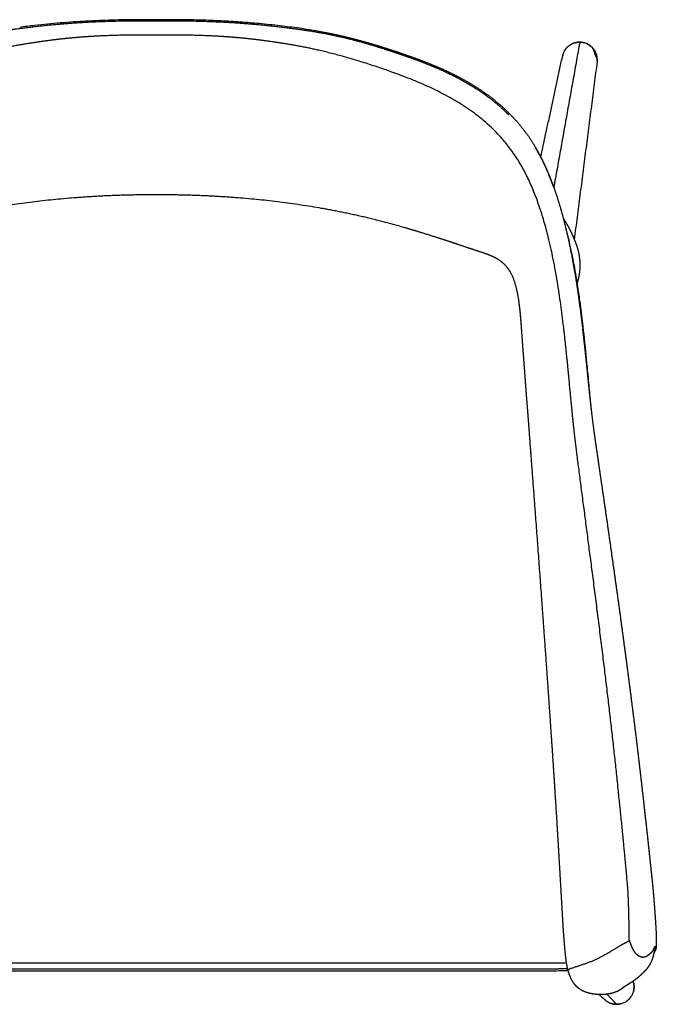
# Model space of a CAD drawing. Header units: millimetres. Extents: x 1682 to 3183, y 1190 to 3069.
# Tile 5 of 9: x 2818 to 3183, y 1190 to 1755. Entities that reach past the tile are written whole.
import ezdxf

# ---------------------------------------------------------------- set-up
doc = ezdxf.new("R2010")
doc.units = ezdxf.units.MM
doc.header["$MEASUREMENT"] = 0
doc.layers.add('2DVýkres$viditelné$tečné', color=7, linetype='Continuous', true_color=0x000000)
doc.layers.add('2DVýkres$viditelné$čáry', color=7, linetype='Continuous', true_color=0x000000)

msp = doc.modelspace()

# ---------------------------------------------------------------- linework, layer by layer
at = {"layer": '2DVýkres$viditelné$tečné'}
for points, knots in [([(2896.58, 1754.58), (2890.68, 1754.58), (2882.27, 1754.55), (2868.93, 1754.28), (2856.56, 1753.8), (2841.77, 1752.77), (2829.04, 1751.49), (2821.25, 1750.54), (2818.39, 1750.17)], [0.000581, 0.000581, 0.000581, 0.000581, 17.674617, 25.208061, 39.985197, 54.76233, 69.611895, 78.274172, 78.274172, 78.274172, 78.274172]), ([(2989.01, 1748.06), (2987.53, 1748.32), (2984.09, 1748.87), (2976.97, 1749.9), (2967.39, 1751.12), (2956.06, 1752.32), (2944.73, 1753.26), (2933.64, 1753.91), (2922.3, 1754.34), (2909.95, 1754.56), (2901.29, 1754.58), (2896.58, 1754.58)], [0, 0, 0, 0, 4.514357, 10.43848, 21.591941, 33.48926, 44.612482, 55.713769, 66.813021, 78.63375, 92.782083, 92.782083, 92.782083, 92.782083]), ([(3124.53, 1658.39), (3124.39, 1658.77), (3122.59, 1663.75), (3119.41, 1671.5), (3115.68, 1678.58), (3114.13, 1681.24)], [-263.589533, -263.589533, -263.589533, -263.589533, -262.366552, -247.571212, -238.324269, -238.324269, -238.324269, -238.324269])]:
    msp.add_open_spline(points, degree=3, knots=knots, dxfattribs=at)
for points, weights, degree, knots in [([(3167.78, 1226.65), (3167.78, 1228.08), (3167.77, 1229.51), (3167.77, 1230.93), (3167.75, 1232.78), (3167.73, 1234.63), (3167.69, 1236.48), (3167.63, 1240.25), (3167.54, 1244.03), (3167.41, 1247.8), (3167.21, 1253.94), (3167.04, 1256.1), (3166.48, 1262.26), (3165.37, 1274.58), (3162.7, 1302.94), (3159.38, 1333.11), (3152.75, 1393.44), (3143.55, 1460.97), (3138.55, 1499.91), (3137.3, 1509.65), (3136.31, 1517.6), (3135.25, 1528.13), (3134.19, 1538.65), (3133.06, 1551.75), (3131.34, 1567.9), (3127.9, 1600.18), (3122.11, 1644.6), (3104.48, 1673.38), (3086.85, 1702.16), (3057.38, 1715.3), (3032.1, 1724.39), (3019.46, 1728.94), (3007.86, 1732.48), (2997.88, 1735.07), (2987.9, 1737.65), (2979.53, 1739.27), (2971.73, 1740.57), (2940.55, 1745.78), (2918.56, 1745.78), (2896.58, 1745.78), (2874.59, 1745.78), (2852.61, 1745.78), (2821.42, 1740.57), (2813.62, 1739.27), (2805.25, 1737.65), (2795.27, 1735.07), (2785.29, 1732.48), (2773.69, 1728.94), (2761.05, 1724.39), (2735.77, 1715.3), (2706.3, 1702.16), (2688.67, 1673.38), (2671.04, 1644.6), (2665.25, 1600.18), (2661.81, 1567.9), (2660.1, 1551.75), (2658.96, 1538.65), (2657.9, 1528.13), (2656.84, 1517.6), (2655.85, 1509.65), (2654.6, 1499.91), (2649.6, 1460.97), (2640.4, 1393.44), (2633.77, 1333.11), (2630.46, 1302.94), (2627.79, 1274.58), (2626.67, 1262.26), (2626.11, 1256.1), (2625.94, 1253.94), (2625.74, 1247.8), (2625.62, 1244.03), (2625.52, 1240.25), (2625.46, 1236.48), (2625.43, 1234.63), (2625.4, 1232.78), (2625.39, 1230.93), (2625.38, 1229.51), (2625.37, 1228.08), (2625.37, 1226.65)], [1, 0.999997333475, 0.999997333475, 1, 0.999992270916, 0.999992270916, 1, 0.999981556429, 0.999981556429, 1, 1, 1, 1, 1, 1, 1, 1, 1, 1, 1, 1, 1, 1, 1, 1, 1, 1, 1, 1, 1, 1, 1, 1, 1, 1, 1, 1, 1, 1, 1, 1, 1, 1, 1, 1, 1, 1, 1, 1, 1, 1, 1, 1, 1, 1, 1, 1, 1, 1, 1, 1, 1, 1, 1, 1, 1, 1, 1, 1, 1, 0.999981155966, 0.999981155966, 1, 0.999992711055, 0.999992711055, 1, 0.999997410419, 0.999997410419, 1], 3, [0, 0, 0, 0, 4.283232, 4.283232, 4.283232, 9.826054, 9.826054, 9.826054, 21.154617, 21.154617, 21.154617, 56.57264, 56.57264, 56.57264, 127.408686, 127.408686, 127.408686, 269.080778, 269.080778, 269.080778, 304.498801, 304.498801, 304.498801, 339.916824, 339.916824, 339.916824, 410.752869, 410.752869, 410.752869, 481.588915, 481.588915, 481.588915, 517.006938, 517.006938, 517.006938, 552.424961, 552.424961, 552.424961, 694.097053, 694.097053, 694.097053, 835.769145, 835.769145, 835.769145, 871.187168, 871.187168, 871.187168, 906.605191, 906.605191, 906.605191, 977.441237, 977.441237, 977.441237, 1048.277283, 1048.277283, 1048.277283, 1083.695305, 1083.695305, 1083.695305, 1119.113328, 1119.113328, 1119.113328, 1260.78542, 1260.78542, 1260.78542, 1331.621466, 1331.621466, 1331.621466, 1367.039489, 1367.039489, 1367.039489, 1378.367356, 1378.367356, 1378.367356, 1383.909695, 1383.909695, 1383.909695, 1388.194091, 1388.194091, 1388.194091, 1388.194091]), ([(3149.37, 1730.6), (3149.45, 1731.21), (3149.45, 1731.81), (3149.45, 1741.58), (3139.44, 1741.66)], [1, 0.997965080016, 1, 0.707106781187, 1], 2, [0, 0, 0, 1.213806, 1.213806, 14.587663, 14.587663, 14.587663]), ([(3132.69, 1209.63), (3132.71, 1209.59), (3132.98, 1209.65), (3133.52, 1210.12), (3133.66, 1210.24), (3133.81, 1210.38), (3135.62, 1210.96), (3137.43, 1211.55), (3140.89, 1212.57), (3143.95, 1213.7), (3150.07, 1215.97), (3154.59, 1218.69), (3157.96, 1220.74), (3161.34, 1222.79), (3163.57, 1224.17), (3165.02, 1224.88), (3165.74, 1225.23), (3166.31, 1225.53), (3166.75, 1225.81), (3167.18, 1226.08), (3167.49, 1226.33), (3167.78, 1226.65)], [1.02259923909, 1, 1, 1, 1, 1, 1, 1, 1, 1, 1, 1, 1, 1, 1, 1.01084114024, 1.01626171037, 1.01701569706, 1.01310310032, 1.00919050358, 1.00061132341, 1], 3, [-219.849884, -219.849884, -219.849884, -219.849884, -146.56659, -146.56659, -146.56659, -128.245766, -128.245766, -128.245766, -109.924942, -109.924942, -109.924942, -73.283295, -73.283295, -73.283295, -36.641647, -36.641647, -36.641647, -18.320824, -18.320824, -18.320824, 0, 0, 0, 0]), ([(3167.78, 1226.65), (3168.36, 1224.85), (3168.96, 1223.26), (3169.56, 1222.01), (3170.15, 1220.77), (3170.75, 1219.84), (3171.36, 1219.21), (3172.59, 1217.92), (3174.03, 1217.17), (3175.27, 1217.02), (3176.51, 1216.87), (3177.55, 1217.32), (3178.97, 1218.34), (3179.68, 1218.86), (3180.48, 1219.51), (3181.16, 1220.3), (3181.49, 1220.69), (3181.77, 1221.14), (3181.99, 1221.65), (3182.15, 1222), (3182.26, 1222.37), (3182.35, 1222.76)], [1, 1.00322949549, 1.01158194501, 1.01518849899, 1.01879505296, 1.01765571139, 1.01177047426, 1, 1, 1, 1, 1, 1, 1, 1, 1.00469029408, 1.00703544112, 1.00720266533, 1.00519196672, 1.00175587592, 1.00175587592, 1.00519196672], 3, [0, 0, 0, 0, 2.985643, 2.985643, 2.985643, 5.971286, 5.971286, 5.971286, 11.942573, 11.942573, 11.942573, 17.913859, 17.913859, 17.913859, 20.899502, 20.899502, 20.899502, 22.392324, 22.392324, 22.392324, 23.559674, 23.559674, 23.559674, 23.559674]), ([(3182.22, 1220.95), (3182.25, 1221.07), (3182.28, 1221.19), (3182.31, 1221.31), (3182.39, 1221.68), (3182.45, 1222.14), (3182.45, 1222.75)], [1, 0.999488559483, 0.999488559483, 1, 1, 1, 1], 3, [0, 0, 0, 0, 0.37413, 0.37413, 0.37413, 4.094925, 4.094925, 4.094925, 4.094925]), ([(3160.54, 1189.87), (3170.55, 1189.88), (3170.56, 1199.89), (3170.56, 1201.56), (3170.01, 1203.15)], [1, 0.707460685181, 1, 0.986287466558, 1], 2, [0, 0, 0, 15.72777, 15.72777, 19.044623, 19.044623, 19.044623])]:
    msp.add_rational_spline(points, weights, degree=degree, knots=knots, dxfattribs=at)
for points in [[(3139.44, 1741.66), (3131.99, 1700.03), (3124.53, 1658.39)], [(3155.08, 1195.66), (3157.81, 1192.77), (3160.54, 1189.87)]]:
    msp.add_open_spline(points, degree=2, dxfattribs=at)
for points, weights in [([(3139.44, 1741.66), (3131.32, 1741.73), (3129.65, 1733.99)], [1, 0.748333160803, 0.929152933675]), ([(3139.46, 1741.7), (3139.45, 1741.7), (3139.44, 1741.66)], [0.925365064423, 0.955993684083, 1]), ([(3153.83, 1192.46), (3156.69, 1189.87), (3160.54, 1189.87)], [1, 0.933117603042, 1])]:
    msp.add_rational_spline(points, weights, degree=2, dxfattribs=at)
at = {"layer": '2DVýkres$viditelné$čáry'}
for points, weights, degree, knots in [([(2694.46, 1700.03), (2696.18, 1701.77), (2699.87, 1705.24), (2705.87, 1710.1), (2712.44, 1714.7), (2719.48, 1718.97), (2727.08, 1722.99), (2735.39, 1726.82), (2744.71, 1730.59), (2751.32, 1732.97), (2754.85, 1734.19), (2758.5, 1735.46), (2762.17, 1736.68), (2765.86, 1737.85), (2773.6, 1740.32), (2781.73, 1742.65), (2789.66, 1744.52), (2794.47, 1745.65), (2799.21, 1746.61), (2808.42, 1748.2), (2812.6, 1748.81), (2816.96, 1749.39), (2829.27, 1751.04), (2841.36, 1752.26), (2860.17, 1753.39), (2866.43, 1753.64), (2880.88, 1753.99), (2888.55, 1754.01), (2896.58, 1754.01), (2904.6, 1754.01), (2912.28, 1753.99), (2926.72, 1753.64), (2932.99, 1753.39), (2951.8, 1752.26), (2963.88, 1751.04), (2976.19, 1749.39), (2980.55, 1748.81), (2984.73, 1748.2), (2993.94, 1746.61), (2998.68, 1745.65), (3003.49, 1744.52), (3011.42, 1742.65), (3019.55, 1740.32), (3027.29, 1737.85), (3030.98, 1736.68), (3034.65, 1735.46), (3038.31, 1734.19), (3041.83, 1732.97), (3048.45, 1730.59), (3057.76, 1726.82), (3066.07, 1722.99), (3073.67, 1718.97), (3080.71, 1714.7), (3087.28, 1710.1), (3093.28, 1705.24), (3096.97, 1701.77), (3098.69, 1700.03)], [1, 1, 1, 1, 1, 1, 1, 1, 1, 1, 1, 0.999945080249, 0.999945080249, 1, 1, 1, 1, 1, 1, 1, 1, 1, 1, 1, 1, 1, 1, 1, 1, 1, 1, 1, 1, 1, 1, 1, 1, 1, 1, 1, 1, 1, 1, 1, 0.999945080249, 0.999945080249, 1, 1, 1, 1, 1, 1, 1, 1, 1, 1, 1], 3, [0, 0, 0, 0, 7.347069, 15.182457, 23.154219, 31.38943, 39.87125, 48.941428, 58.817151, 70.018138, 70.018138, 70.018138, 81.624646, 81.624646, 81.624646, 106.358044, 106.358044, 106.358044, 121.025784, 121.025784, 134.104542, 134.104542, 134.104542, 171.145683, 171.145683, 190.152849, 190.152849, 213.934008, 213.934008, 213.934008, 237.715166, 237.715166, 256.722333, 256.722333, 293.763473, 293.763473, 293.763473, 306.842232, 306.842232, 321.509972, 321.509972, 321.509972, 346.24337, 346.24337, 346.24337, 357.849878, 357.849878, 357.849878, 369.050865, 378.926588, 387.996766, 396.478585, 404.713797, 412.685559, 420.520947, 427.868016, 427.868016, 427.868016, 427.868016]), ([(2990.53, 1747.8), (2992.26, 1747.5), (2993.98, 1747.17), (2995.69, 1746.83), (2995.9, 1746.79), (2996.1, 1746.75), (2996.3, 1746.71), (2998.72, 1746.23), (3001.14, 1745.7), (3003.54, 1745.14), (3008.36, 1744.02), (3013.13, 1742.76), (3017.88, 1741.4), (3021.62, 1740.32), (3025.35, 1739.18), (3029.06, 1737.99), (3033.78, 1736.48), (3038.48, 1734.89), (3043.15, 1733.21), (3047.89, 1731.51), (3052.59, 1729.71), (3057.23, 1727.74), (3060.25, 1726.45), (3063.25, 1725.1), (3066.19, 1723.65), (3070.65, 1721.47), (3075, 1719.09), (3079.2, 1716.46), (3083.41, 1713.83), (3087.46, 1710.96), (3091.3, 1707.82), (3095.13, 1704.68), (3098.75, 1701.28), (3102.09, 1697.62), (3105.42, 1693.97), (3108.48, 1690.06), (3111.2, 1685.94), (3113.92, 1681.83), (3116.32, 1677.51), (3118.45, 1673.09), (3120.58, 1668.66), (3122.44, 1664.13), (3124.12, 1659.53), (3125.75, 1655.07), (3127.2, 1650.56), (3128.51, 1646.01), (3129.86, 1641.32), (3131.07, 1636.59), (3132.17, 1631.83), (3133.78, 1624.82), (3135.15, 1617.77), (3136.36, 1610.69), (3138.47, 1598.26), (3140.06, 1585.75), (3141.47, 1573.23), (3142.02, 1568.42), (3142.53, 1563.6), (3143.04, 1558.78), (3143.54, 1553.96), (3144.04, 1549.14), (3144.53, 1544.33), (3145.03, 1539.47), (3145.54, 1534.61), (3146.11, 1529.76), (3146.78, 1524.07), (3147.53, 1518.4), (3148.33, 1512.73), (3148.93, 1508.51), (3149.55, 1504.3), (3150.17, 1500.08), (3150.87, 1495.3), (3151.57, 1490.53), (3152.27, 1485.75), (3153.66, 1476.19), (3155.03, 1466.63), (3156.4, 1457.07), (3159.14, 1437.86), (3161.81, 1418.64), (3164.4, 1399.43), (3166.98, 1380.22), (3169.48, 1361.01), (3171.82, 1341.8), (3172.98, 1332.25), (3174.1, 1322.69), (3175.19, 1313.13), (3176.29, 1303.58), (3177.34, 1294.03), (3178.38, 1284.48), (3178.63, 1282.14), (3178.89, 1279.8), (3179.14, 1277.46), (3179.39, 1275.07), (3179.65, 1272.68), (3179.9, 1270.3), (3180.12, 1268.29), (3180.33, 1266.27), (3180.55, 1264.26), (3180.66, 1263.29), (3180.76, 1262.32), (3180.86, 1261.34), (3180.99, 1260.16), (3181.11, 1258.97), (3181.23, 1257.78), (3181.47, 1255.31), (3181.67, 1252.87), (3181.87, 1250.45), (3181.97, 1249.16), (3182.07, 1247.87), (3182.17, 1246.58), (3182.25, 1245.43), (3182.34, 1244.28), (3182.42, 1243.13), (3182.58, 1240.96), (3182.73, 1238.79), (3182.87, 1236.62), (3182.94, 1235.48), (3183.01, 1234.34), (3183.07, 1233.2), (3183.14, 1232.08), (3183.19, 1230.96), (3183.23, 1229.83), (3183.32, 1227.6), (3183.35, 1225.42), (3183.25, 1223.42)], [1, 0.999962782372, 0.999962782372, 1, 1, 1, 1, 0.999923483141, 0.999923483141, 1, 1, 1, 1, 1, 1, 1, 1, 1, 1, 1, 1, 1, 1, 1, 1, 1, 1, 1, 1, 1, 1, 1, 1, 1, 1, 1, 1, 1, 1, 1, 1, 1, 1, 1, 1, 1, 1, 1, 1, 1, 1, 1, 1, 1, 1, 1, 1, 1, 1, 1, 1, 1, 1, 1, 1, 1, 1, 1, 1, 1, 0.999999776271, 0.999999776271, 1, 0.999999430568, 0.999999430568, 1, 1, 1, 1, 1, 1, 1, 0.999995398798, 0.999995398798, 1, 1, 1, 1, 0.999999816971, 0.999999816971, 1, 0.999999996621, 0.999999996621, 1, 0.999999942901, 0.999999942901, 1, 0.999999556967, 0.999999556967, 1, 0.999994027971, 0.999994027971, 1, 1, 1, 1, 0.999998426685, 0.999998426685, 1, 0.999999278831, 0.999999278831, 1, 0.999992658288, 0.999992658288, 1, 0.999992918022, 0.999992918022, 1, 0.999977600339, 0.999977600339, 1, 1, 1, 1], 3, [0, 0, 0, 0, 5.249736, 5.249736, 5.249736, 5.867446, 5.867446, 5.867446, 13.280258, 13.280258, 13.280258, 28.100191, 28.100191, 28.100191, 39.787154, 39.787154, 39.787154, 54.665052, 54.665052, 54.665052, 69.779992, 69.779992, 69.779992, 79.639924, 79.639924, 79.639924, 94.523513, 94.523513, 94.523513, 109.4313, 109.4313, 109.4313, 124.355775, 124.355775, 124.355775, 139.289096, 139.289096, 139.289096, 154.204358, 154.204358, 154.204358, 169.083058, 169.083058, 169.083058, 183.484288, 183.484288, 183.484288, 198.341374, 198.341374, 198.341374, 220.230216, 220.230216, 220.230216, 258.672297, 258.672297, 258.672297, 273.454856, 273.454856, 273.454856, 288.233743, 288.233743, 288.233743, 303.145496, 303.145496, 303.145496, 320.655037, 320.655037, 320.655037, 333.690895, 333.690895, 333.690895, 348.178597, 348.178597, 348.178597, 377.15106, 377.15106, 377.15106, 436.555801, 436.555801, 436.555801, 495.963534, 495.963534, 495.963534, 524.828846, 524.828846, 524.828846, 554.387582, 554.387582, 554.387582, 561.450453, 561.450453, 561.450453, 568.649155, 568.649155, 568.649155, 574.723822, 574.723822, 574.723822, 577.655284, 577.655284, 577.655284, 581.238827, 581.238827, 581.238827, 588.966443, 588.966443, 588.966443, 592.852479, 592.852479, 592.852479, 596.314482, 596.314482, 596.314482, 602.837785, 602.837785, 602.837785, 606.262302, 606.262302, 606.262302, 609.63346, 609.63346, 609.63346, 617.088194, 617.088194, 617.088194, 617.088194]), ([(3130.67, 1736.68), (3131.13, 1737.5), (3131.71, 1738.24), (3132.38, 1738.9), (3134.24, 1740.69), (3136.84, 1741.73), (3139.45, 1741.7)], [1, 0.9930143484, 0.9930143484, 1, 1, 1, 1], 3, [0, 0, 0, 0, 2.811725, 2.811725, 2.811725, 10.85978, 10.85978, 10.85978, 10.85978]), ([(3132.69, 1209.63), (3132.52, 1210.27), (3132.37, 1210.88), (3132.1, 1212.22), (3131.97, 1212.96), (3131.86, 1213.65), (3131.76, 1214.35), (3131.65, 1215.06), (3131.56, 1215.77), (3131.46, 1216.53), (3131.38, 1217.28), (3131.29, 1218.04), (3131.15, 1219.4), (3131.01, 1220.81), (3130.79, 1223.38), (3130.7, 1224.5), (3130.6, 1225.7), (3130.46, 1227.42), (3130.31, 1229.18), (3130.05, 1232.88), (3129.93, 1234.79), (3129.82, 1236.7), (3129.8, 1237.02), (3129.78, 1237.35), (3129.76, 1237.67), (3129.68, 1239.05), (3129.34, 1244.92), (3128.86, 1253.35), (3128.16, 1265.6), (3127.05, 1284.45), (3126.05, 1300.73), (3125.34, 1311.81), (3124.71, 1321.72), (3124.05, 1331.63), (3123.38, 1341.54), (3122.99, 1347.4), (3122.16, 1359.58), (3120.33, 1385.76), (3117.77, 1421.48), (3114.25, 1469.23), (3111.71, 1502.98), (3110.31, 1521.32), (3109.79, 1528.24), (3109.29, 1534.74), (3108.54, 1544.61), (3108.28, 1548.05), (3107.77, 1554.71), (3107.49, 1558.41), (3107.21, 1562.21), (3106.85, 1566.95), (3106.5, 1571.69), (3106.17, 1576.43), (3106.13, 1576.91), (3106.1, 1577.33), (3106.05, 1578.05), (3106.03, 1578.4), (3106, 1578.75), (3105.95, 1579.44), (3105.85, 1580.77), (3105.67, 1583.12), (3105.36, 1586.67), (3105.04, 1589.6), (3104.79, 1591.48), (3104.06, 1596.98), (3102.77, 1603.9), (3100.25, 1608.82), (3099.88, 1609.54), (3099.03, 1610.99), (3097.52, 1612.98), (3095.76, 1614.77), (3093.82, 1616.32), (3091.67, 1617.67), (3089.27, 1618.88), (3087.03, 1619.79), (3084.86, 1620.57), (3083.6, 1620.99), (3082.87, 1621.23), (3078.62, 1622.64), (3074.23, 1624.11), (3069.7, 1625.62), (3066.71, 1626.61), (3063.8, 1627.58), (3058.6, 1629.28), (3055.95, 1630.13), (3048.22, 1632.58), (3043.27, 1634.1), (3038.42, 1635.49), (3015.03, 1642.23), (2991.38, 1646.97), (2943.75, 1652.91), (2920.24, 1654.15), (2896.58, 1654.15), (2872.91, 1654.15), (2849.4, 1652.91), (2801.77, 1646.97), (2778.12, 1642.23), (2754.73, 1635.49), (2749.88, 1634.1), (2744.93, 1632.58), (2737.2, 1630.13), (2734.55, 1629.28), (2729.35, 1627.58), (2726.44, 1626.61), (2723.45, 1625.62), (2718.92, 1624.11), (2714.53, 1622.64), (2710.28, 1621.23), (2709.55, 1620.99), (2708.29, 1620.57), (2706.12, 1619.79), (2703.88, 1618.88), (2701.48, 1617.67), (2699.33, 1616.32), (2697.39, 1614.77), (2695.63, 1612.98), (2694.12, 1610.99), (2693.28, 1609.54), (2692.9, 1608.82), (2690.38, 1603.9), (2689.09, 1596.98), (2688.36, 1591.48), (2688.3, 1591.05), (2688.19, 1590.13), (2687.97, 1588.24), (2687.71, 1585.75), (2687.42, 1582.43), (2687.25, 1580.07), (2687.15, 1578.75), (2687.13, 1578.4), (2687.1, 1578.05), (2687.05, 1577.33), (2687.02, 1576.91), (2686.98, 1576.43), (2686.65, 1571.69), (2686.3, 1566.95), (2685.95, 1562.21), (2685.66, 1558.41), (2685.38, 1554.71), (2684.88, 1548.05), (2684.61, 1544.61), (2683.86, 1534.74), (2683.37, 1528.24), (2682.84, 1521.32), (2682.11, 1511.64), (2680.72, 1493.29), (2678.19, 1459.55), (2675.38, 1421.48), (2672.4, 1379.9), (2670.59, 1353.72), (2669.77, 1341.54), (2669.1, 1331.63), (2668.45, 1321.72), (2667.81, 1311.81), (2667.64, 1309.1), (2667.29, 1303.62), (2666.6, 1292.54), (2665.78, 1278.97), (2664.99, 1265.6), (2664.29, 1253.35), (2663.81, 1244.92), (2663.48, 1239.05), (2663.39, 1237.67), (2663.37, 1237.35), (2663.36, 1237.02), (2663.34, 1236.7), (2663.22, 1234.79), (2663.1, 1232.88), (2662.84, 1229.18), (2662.69, 1227.42), (2662.55, 1225.7), (2662.46, 1224.5), (2662.37, 1223.38), (2662.14, 1220.81), (2662, 1219.39), (2661.86, 1218.04), (2661.78, 1217.31), (2661.7, 1216.59), (2661.6, 1215.87), (2661.51, 1215.13), (2661.4, 1214.39), (2661.29, 1213.65), (2661.18, 1212.96), (2661.05, 1212.23), (2660.78, 1210.89), (2660.64, 1210.28), (2660.47, 1209.64)], [1, 1, 1, 1, 1, 1, 0.999951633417, 0.999951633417, 1, 0.999954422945, 0.999954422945, 1, 1, 1, 1, 1, 1, 1, 1, 1, 1, 1, 1, 1, 1, 1, 1, 1, 1, 1, 1, 1, 0.999999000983, 0.999999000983, 1, 1, 1, 1, 1, 1, 1, 1, 1, 1, 1, 1, 1, 1, 1, 0.99999858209, 0.99999858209, 1, 1, 1, 1, 1, 1, 1, 1, 1, 1, 1, 1, 1, 1, 1, 1, 1, 1, 1, 1, 1, 1, 1, 1, 1, 1, 1, 1, 1, 1, 1, 1, 1, 1, 1, 1, 1, 1, 1, 1, 1, 1, 1, 1, 1, 1, 1, 1, 1, 1, 1, 1, 1, 1, 1, 1, 1, 1, 1, 1, 1, 1, 1, 1, 1, 1, 1, 1, 1, 1, 1, 1, 1, 1, 1, 1, 1, 1, 1, 1, 1, 1, 0.999998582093, 0.999998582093, 1, 1, 1, 1, 1, 1, 1, 1, 1, 1, 1, 1, 1, 1, 1, 0.999999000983, 0.999999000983, 1, 1, 1, 1, 1, 1, 1, 1, 1, 1, 1, 1, 1, 1, 1, 1, 1, 1, 1, 1, 1, 1, 1, 0.999959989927, 0.999959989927, 1, 0.999946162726, 0.999946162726, 1, 1, 1, 1, 1, 1], 3, [0.000256, 0.000256, 0.000256, 0.000256, 2.02371, 2.02371, 4.12308, 4.12308, 4.12308, 6.266719, 6.266719, 6.266719, 8.550799, 8.550799, 8.550799, 12.646723, 12.646723, 16.256784, 16.256784, 16.256784, 21.599292, 21.599292, 27.305085, 27.305085, 27.305085, 28.27655, 28.27655, 28.27655, 32.430974, 45.907849, 53.610783, 69.242381, 102.549439, 102.549439, 102.549439, 132.342831, 132.342831, 132.342831, 149.968602, 168.963929, 211.079453, 257.407216, 312.597032, 312.597032, 312.597032, 330.071145, 330.071145, 340.953089, 340.953089, 353.611229, 353.611229, 353.611229, 367.866561, 367.866561, 367.866561, 369.048674, 369.048674, 370.192069, 370.192069, 370.192069, 372.291184, 374.165826, 377.28518, 382.986093, 382.986093, 382.986093, 401.135382, 401.135382, 401.135382, 403.577217, 406.137615, 408.624528, 411.098738, 413.584498, 416.221385, 419.159504, 420.832024, 423.137284, 423.137284, 423.137284, 437.022336, 437.022336, 437.022336, 447.261839, 447.261839, 455.811487, 455.811487, 469.827836, 469.827836, 469.827836, 542.64054, 542.64054, 613.493607, 613.493607, 613.493607, 684.346674, 684.346674, 757.159378, 757.159378, 757.159378, 771.175541, 771.175541, 779.725173, 779.725173, 789.964879, 789.964879, 789.964879, 803.84993, 803.84993, 803.84993, 806.15519, 807.82771, 810.765829, 813.402716, 815.888477, 818.362687, 820.8496, 823.409998, 825.851833, 825.851833, 825.851833, 844.001121, 844.001121, 844.001121, 845.31491, 846.774091, 849.70204, 852.821388, 856.795146, 856.795146, 856.795146, 857.938538, 857.938538, 859.120653, 859.120653, 859.120653, 873.375986, 873.375986, 873.375986, 886.033921, 886.033921, 896.915934, 896.915934, 914.390182, 914.390182, 914.390182, 943.519579, 969.580023, 1015.907781, 1058.023286, 1094.644383, 1094.644383, 1094.644383, 1124.437776, 1124.437776, 1124.437776, 1132.597591, 1140.891885, 1157.744835, 1173.376434, 1181.079366, 1194.556248, 1198.710665, 1198.710665, 1198.710665, 1199.68213, 1199.68213, 1199.68213, 1205.38789, 1205.38789, 1210.730431, 1210.730431, 1210.730431, 1214.340767, 1214.340767, 1218.43868, 1218.43868, 1218.43868, 1220.623892, 1220.623892, 1220.623892, 1222.862576, 1222.862576, 1222.862576, 1224.957873, 1224.957873, 1226.981422, 1226.981422, 1226.981422, 1226.981422]), ([(3130.03, 1640.48), (3130.35, 1639.97), (3130.68, 1639.46), (3131, 1638.94), (3131.46, 1638.21), (3131.9, 1637.47), (3132.34, 1636.72), (3132.49, 1636.45), (3132.8, 1635.91), (3133.37, 1634.88), (3134.02, 1633.62), (3134.62, 1632.35), (3135.08, 1631.3), (3135.3, 1630.76), (3135.41, 1630.49), (3135.5, 1630.29), (3135.62, 1630), (3135.88, 1629.4), (3136.18, 1628.72), (3136.63, 1627.65), (3137.34, 1625.91), (3138.02, 1623.88), (3138.57, 1621.79), (3139.03, 1619.62), (3139.41, 1616.82), (3139.55, 1613.38), (3139.34, 1609.93), (3138.79, 1606.59), (3138.2, 1604.45), (3137.85, 1603.43)], [1, 0.999992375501, 0.999992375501, 1, 0.99992437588, 0.99992437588, 1, 1, 1, 1, 1, 1, 1, 1, 1, 1, 1, 1, 1, 1, 1, 1, 1, 1, 1, 1, 1, 1, 1, 1], 3, [0, 0, 0, 0, 1.818972, 1.818972, 1.818972, 4.415489, 4.415489, 4.415489, 5.341507, 6.28088, 7.946174, 9.620264, 10.48449, 11.372491, 11.372491, 11.372491, 12.027828, 12.295214, 13.348828, 14.255532, 15.789292, 18.982362, 20.658495, 22.267898, 25.637659, 29.126118, 32.58676, 36.007728, 39.240417, 39.240417, 39.240417, 39.240417]), ([(3182.22, 1220.95), (3182.11, 1220.21), (3181.97, 1219.48), (3181.81, 1218.75), (3181.71, 1218.32), (3181.61, 1217.89), (3181.49, 1217.46), (3181.29, 1216.72), (3181.07, 1216.01), (3180.55, 1214.6), (3180.26, 1213.95), (3179.94, 1213.36), (3179.83, 1213.14), (3179.7, 1212.92), (3179.58, 1212.71), (3179.46, 1212.5), (3179.18, 1212.04), (3178.61, 1211.17), (3177.84, 1210.14), (3176.78, 1208.94), (3176.01, 1208.18), (3175.58, 1207.76), (3175.3, 1207.49), (3174.8, 1207.01), (3173.8, 1206.08), (3171.94, 1204.5), (3170.22, 1203.27), (3169, 1202.46), (3168.17, 1201.91), (3167.18, 1201.29), (3165.91, 1200.49), (3164.88, 1199.85), (3164.51, 1199.61), (3164.39, 1199.54), (3164.27, 1199.46), (3164.16, 1199.39)], [1, 0.999525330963, 0.999525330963, 1, 0.999831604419, 0.999831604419, 1, 1, 1, 1, 1, 1, 0.999880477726, 0.999880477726, 1, 1, 1, 1, 1, 1, 1, 1, 1, 1, 1, 1, 1, 1, 1, 1, 1, 1, 1, 0.99998426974, 0.99998426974, 1], 3, [0, 0, 0, 0, 2.235241, 2.235241, 2.235241, 3.563205, 3.563205, 3.563205, 7.533408, 7.533408, 12.180222, 12.180222, 12.180222, 12.930808, 12.930808, 12.930808, 13.647927, 14.527521, 16.063074, 17.514009, 19.311719, 19.311719, 19.311719, 20.473412, 21.410881, 23.399457, 27.773079, 27.773079, 27.773079, 46.174425, 46.174425, 58.578478, 58.578478, 58.578478, 58.996922, 58.996922, 58.996922, 58.996922]), ([(3183.25, 1223.42), (3183.25, 1222.81), (3183.19, 1222.32), (3183.09, 1221.9), (3183.05, 1221.71), (3183, 1221.52), (3182.93, 1221.33), (3182.88, 1221.17), (3182.82, 1221.01), (3182.75, 1220.86), (3182.64, 1220.58), (3182.5, 1220.32), (3182.36, 1220.06), (3182.23, 1219.84), (3182.09, 1219.62), (3181.95, 1219.41)], [1, 1, 1, 1, 0.99906028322, 0.99906028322, 1, 0.999500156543, 0.999500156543, 1, 0.99886457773, 0.99886457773, 1, 0.99953153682, 0.99953153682, 1], 3, [0.056789, 0.056789, 0.056789, 0.056789, 3.791048, 3.791048, 3.791048, 4.384798, 4.384798, 4.384798, 4.891855, 4.891855, 4.891855, 5.781831, 5.781831, 5.781831, 6.547902, 6.547902, 6.547902, 6.547902]), ([(3182.34, 1222.98), (3182.46, 1222.97), (3182.58, 1222.98), (3183.21, 1223.02), (3183.25, 1223.4)], [1, 0.995953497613, 1, 0.751670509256, 0.924433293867], 2, [0, 0, 0, 0.238304, 0.238304, 1.303744, 1.303744, 1.303744]), ([(3132.54, 1210.22), (3132.1, 1210.21), (3131.66, 1210.2), (3131.22, 1210.19), (3128.86, 1210.14), (3126.51, 1210.11), (3124.15, 1210.09), (3121.46, 1210.07), (3118.77, 1210.06), (3116.08, 1210.05), (3112.82, 1210.05), (3109.56, 1210.04), (3106.29, 1210.04), (3102.48, 1210.04), (3098.66, 1210.04), (3094.84, 1210.04), (3090.58, 1210.04), (3086.31, 1210.04), (3082.05, 1210.04), (3072, 1210.04), (3061.96, 1210.05), (3051.91, 1210.05), (3027.51, 1210.05), (3003.11, 1210.06), (2978.7, 1210.06), (2951.33, 1210.06), (2923.95, 1210.06), (2896.58, 1210.07), (2869.2, 1210.06), (2841.82, 1210.06), (2814.45, 1210.06), (2801.66, 1210.06), (2788.87, 1210.06), (2776.08, 1210.05), (2764.47, 1210.05), (2752.85, 1210.05), (2741.24, 1210.05), (2731.19, 1210.05), (2721.15, 1210.04), (2711.11, 1210.04), (2703.02, 1210.04), (2694.94, 1210.04), (2686.86, 1210.04), (2680.9, 1210.04), (2674.95, 1210.04), (2669, 1210.09), (2666.64, 1210.11), (2664.29, 1210.14), (2661.94, 1210.19), (2661.5, 1210.2), (2661.06, 1210.21), (2660.62, 1210.22)], [1, 0.999998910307, 0.999998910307, 1, 1, 1, 1, 0.999997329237, 0.999997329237, 1, 0.999999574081, 0.999999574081, 1, 0.999999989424, 0.999999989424, 1, 1, 1, 1, 1, 1, 1, 1, 1, 1, 0.999999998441, 0.999999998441, 1, 0.999999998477, 0.999999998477, 1, 1, 1, 1, 1, 1, 1, 1, 1, 1, 0.999999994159, 0.999999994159, 1, 1, 1, 1, 1, 1, 1, 0.999998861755, 0.999998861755, 1], 3, [0, 0, 0, 0, 1.320291, 1.320291, 1.320291, 8.383187, 8.383187, 8.383187, 16.457247, 16.457247, 16.457247, 26.24391, 26.24391, 26.24391, 37.696577, 37.696577, 37.696577, 50.492263, 50.492263, 50.492263, 80.625741, 80.625741, 80.625741, 153.835118, 153.835118, 153.835118, 235.962467, 235.962467, 235.962467, 318.089947, 318.089947, 318.089947, 356.459117, 356.459117, 356.459117, 391.299615, 391.299615, 391.299615, 421.432802, 421.432802, 421.432802, 445.680883, 445.680883, 445.680883, 463.542528, 463.542528, 463.542528, 470.60544, 470.60544, 470.60544, 471.925044, 471.925044, 471.925044, 471.925044]), ([(3164.48, 1199.6), (3164.33, 1199.46), (3164.01, 1199.19), (3163.35, 1198.67), (3162.45, 1198.06), (3161.3, 1197.44), (3160.48, 1197.08), (3160.07, 1196.92), (3159.66, 1196.76), (3158.82, 1196.46), (3157.02, 1195.96), (3154.66, 1195.55), (3151.66, 1195.38), (3149.64, 1195.48), (3148.6, 1195.59), (3146.79, 1195.77), (3144.99, 1196.11), (3142.46, 1196.98), (3141.65, 1197.32), (3140.1, 1198.15), (3139.37, 1198.63), (3138.68, 1199.16), (3137.98, 1199.71), (3137.34, 1200.32), (3136.13, 1201.76), (3135.59, 1202.55), (3135.12, 1203.38), (3135, 1203.58), (3134.78, 1203.99), (3134.34, 1204.87), (3133.6, 1206.6), (3133.09, 1208.17), (3132.79, 1209.27), (3132.75, 1209.39), (3132.72, 1209.51), (3132.69, 1209.63)], [1, 1, 1, 1, 1, 1, 1, 1, 1, 1, 1, 1, 1, 1, 1, 1, 1, 1, 1, 1, 1, 1, 1, 1, 1, 1, 1, 1, 1, 1, 1, 1, 1, 0.999994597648, 0.999994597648, 1], 3, [0, 0, 0, 0, 0.619082, 1.259087, 2.522888, 3.86532, 5.193585, 5.193585, 5.193585, 6.519658, 7.854803, 10.793962, 13.70842, 16.850721, 16.850721, 16.850721, 22.331948, 22.331948, 25.022664, 25.022664, 27.772191, 27.772191, 27.772191, 30.594557, 30.594557, 33.495391, 33.495391, 33.495391, 34.191514, 34.889789, 36.431737, 39.837566, 39.837566, 39.837566, 40.218164, 40.218164, 40.218164, 40.218164]), ([(3168.56, 1193.89), (3168.13, 1193.31), (3167.63, 1192.81), (3167.08, 1192.26), (3166.45, 1191.8)], [1, 0.997386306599, 1, 0.996905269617, 1], 2, [0, 0, 0, 1.424103, 1.424103, 2.976533, 2.976533, 2.976533])]:
    msp.add_rational_spline(points, weights, degree=degree, knots=knots, dxfattribs=at)
for points, weights in [([(2896.58, 1754.57), (2896.58, 1754.58), (2896.58, 1754.58)], [0.96567653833, 0.981503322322, 0.999564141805]), ([(2896.58, 1754.57), (2896.58, 1754.52), (2896.58, 1754.01)], [0.96567657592, 0.777260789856, 0.905465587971]), ([(3129.64, 1733.96), (3129.71, 1734.26), (3129.79, 1734.55)], [1, 0.999493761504, 1]), ([(3149.45, 1731.7), (3149.45, 1731.15), (3149.38, 1730.61)], [1, 0.998160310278, 1]), ([(3182.45, 1222.75), (3182.37, 1222.75), (3182.29, 1222.76)], [1, 0.996016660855, 1]), ([(3182.45, 1222.75), (3183.19, 1222.75), (3183.25, 1223.39)], [1, 0.725412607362, 0.96567657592]), ([(3183.25, 1223.4), (3183.25, 1223.41), (3183.25, 1223.42)], [0.970689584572, 0.975756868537, 0.981043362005]), ([(3170.56, 1199.77), (3170.55, 1198.49), (3170.2, 1197.25)], [1, 0.991384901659, 1]), ([(3170.24, 1202.4), (3170.55, 1201.22), (3170.56, 1200)], [1, 0.992142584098, 1]), ([(3154.43, 1191.95), (3154.11, 1192.19), (3153.81, 1192.46)], [1, 0.999170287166, 1]), ([(3160.54, 1189.87), (3159.21, 1189.87), (3157.92, 1190.22)], [1, 0.990608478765, 1]), ([(3163.3, 1190.26), (3162, 1189.88), (3160.65, 1189.87)], [1, 0.990492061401, 1])]:
    msp.add_rational_spline(points, weights, degree=2, dxfattribs=at)
for points, degree in [([(2989.01, 1748.06), (2989.29, 1748.01), (2989.57, 1747.97), (2989.85, 1747.92)], 3), ([(2989.85, 1747.92), (2989.88, 1747.91), (2989.9, 1747.91), (2989.93, 1747.91)], 3), ([(2989.93, 1747.91), (2990.13, 1747.87), (2990.33, 1747.83), (2990.53, 1747.8)], 3), ([(3117.11, 1675.79), (3123.38, 1704.89), (3129.65, 1733.99)], 2), ([(3149.37, 1730.6), (3142.82, 1679.55), (3136.27, 1628.49)], 2), ([(3153.83, 1192.46), (3152.17, 1193.96), (3150.51, 1195.46)], 2)]:
    msp.add_open_spline(points, degree=degree, dxfattribs=at)
for points, knots in [([(3139.46, 1741.7), (3142.07, 1741.69), (3144.66, 1740.6), (3146.51, 1738.78), (3147.49, 1736.46), (3148.47, 1734.14), (3149.45, 1731.82)], [0.000401, 0.000401, 0.000401, 0.000401, 8.041432, 8.041432, 8.041432, 9.041415, 9.041415, 9.041415, 9.041415]), ([(3131.72, 1633.7), (3132.26, 1631.57), (3133.31, 1627.26), (3135.24, 1618.39), (3136.94, 1609.2), (3138.48, 1599.47), (3140.05, 1588.45), (3141.07, 1579.86), (3141.71, 1574.01), (3142.4, 1567.66), (3143.01, 1561.59), (3143.99, 1551.29), (3144.35, 1547.4), (3145.03, 1540.07), (3145.36, 1536.68), (3145.71, 1533.26), (3145.72, 1533.17), (3145.73, 1533.09), (3145.74, 1533)], [0, 0, 0, 0, 6.599699, 13.318912, 27.208403, 34.631283, 42.901012, 60.576184, 60.576184, 60.576184, 79.64907, 79.64907, 91.308395, 91.308395, 101.527031, 101.527031, 101.527031, 101.827794, 101.827794, 101.827794, 101.827794]), ([(3132.84, 1209.09), (3131.99, 1209.07), (3130.27, 1209.02), (3126.47, 1208.96), (3120.86, 1208.91), (3111.99, 1208.88), (3105.19, 1208.88), (3101.06, 1208.88), (3082.33, 1208.88), (3064.25, 1208.88), (3031.24, 1208.88), (3013.88, 1208.88), (2964.16, 1208.88), (2931.44, 1208.88), (2896.58, 1208.88), (2861.71, 1208.88), (2828.99, 1208.88), (2779.28, 1208.88), (2761.91, 1208.88), (2728.9, 1208.88), (2710.82, 1208.88), (2692.09, 1208.88), (2689.62, 1208.88), (2685.49, 1208.88), (2678.69, 1208.89), (2672.29, 1208.91), (2665.83, 1208.97), (2662.04, 1209.04), (2660.31, 1209.09)], [0, 0, 0, 0, 2.552512, 5.165183, 11.390818, 19.373689, 31.781032, 31.781032, 31.781032, 93.366328, 93.366328, 148.41424, 148.41424, 236.262837, 236.262837, 236.262837, 324.111425, 324.111425, 379.15934, 379.15934, 440.744642, 440.744642, 440.744642, 448.154955, 453.152005, 461.134858, 467.360586, 472.525598, 472.525598, 472.525598, 472.525598]), ([(3131.89, 1213.49), (3124.72, 1213.4), (3114.77, 1213.39), (3101.02, 1213.38), (3057.84, 1213.37), (2977.21, 1213.47), (2896.58, 1213.47), (2815.95, 1213.47), (2735.32, 1213.37), (2692.14, 1213.38), (2678.39, 1213.39), (2668.43, 1213.4), (2661.26, 1213.49)], [-1.659215, -1.659215, -1.659215, -1.659215, -1.5, -1.5, -1.5, -1, -1, -1, -0.5, -0.5, -0.5, -0.340798, -0.340798, -0.340798, -0.340798])]:
    msp.add_open_spline(points, degree=3, knots=knots, dxfattribs=at)

doc.saveas('drawing.dxf')
